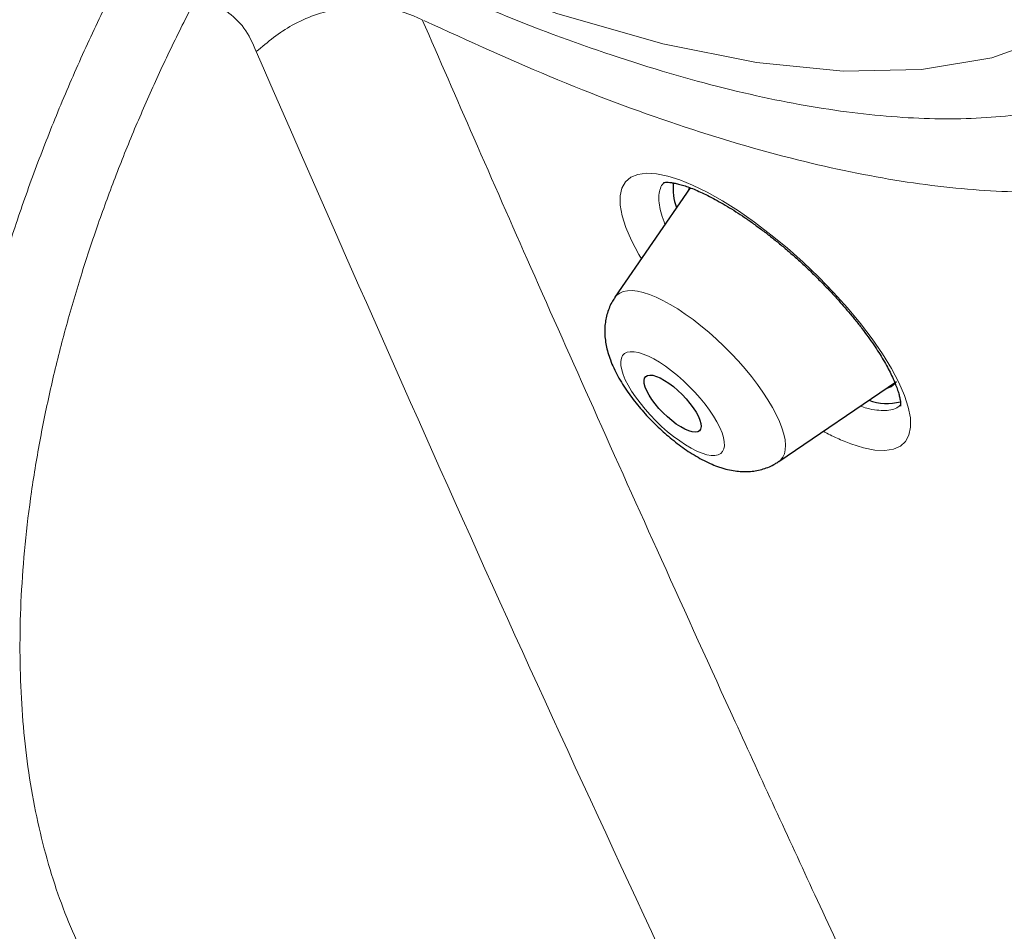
# Model space of a CAD drawing. Header units: millimetres. Extents: x 8 to 971, y 12 to 977.
# Tile 43 of 195: x 799 to 809, y 475 to 484. Entities that reach past the tile are written whole.
import ezdxf

# ---------------------------------------------------------------- set-up
doc = ezdxf.new("R2010")
doc.units = ezdxf.units.MM

msp = doc.modelspace()

# ---------------------------------------------------------------- linework, layer by layer
at = {"color": 7, "linetype": 'Continuous', "lineweight": 30}
for p, q in [((805.747, 482.417), (804.956, 481.264)), ((806.68, 479.536), (807.918, 480.379))]:
    msp.add_line(p, q, dxfattribs=at)
at = {"color": 252, "linetype": 'Continuous', "lineweight": 0, "flags": 128}
for points in [[(809.568, 484.015), (808.921, 483.785), (808.182, 483.661), (807.356, 483.644), (806.447, 483.734), (805.461, 483.931), (804.346, 484.252), (803.16, 484.688), (801.912, 485.236), (801.912, 485.236)], [(805.235, 481.67), (805.207, 481.716), (805.131, 481.861), (805.073, 481.997), (805.033, 482.122), (805.013, 482.233), (805.012, 482.331), (805.03, 482.413), (805.067, 482.479), (805.123, 482.527), (805.196, 482.557), (805.287, 482.569), (805.394, 482.563), (805.514, 482.538), (805.639, 482.499), (805.774, 482.444), (805.927, 482.369), (806.089, 482.278), (806.255, 482.173), (806.425, 482.054), (806.597, 481.923), (806.768, 481.783), (806.936, 481.633), (807.1, 481.477), (807.256, 481.316), (807.402, 481.153), (807.539, 480.989), (807.662, 480.826), (807.771, 480.668), (807.865, 480.514), (807.942, 480.368), (808.001, 480.232), (808.042, 480.107), (808.064, 479.994), (808.066, 479.896), (808.049, 479.813), (808.014, 479.746), (807.959, 479.697), (807.886, 479.665), (807.797, 479.652), (807.691, 479.657), (807.571, 479.681), (807.438, 479.722), (807.438, 479.722)], [(804.956, 481.264), (804.976, 481.287), (805.007, 481.309), (805.044, 481.325), (805.088, 481.333), (805.138, 481.334), (805.193, 481.328), (805.254, 481.314), (805.32, 481.293)], [(805.32, 481.293), (805.389, 481.265), (805.462, 481.23), (805.538, 481.188), (805.617, 481.141), (805.697, 481.088), (805.779, 481.029), (805.861, 480.965), (805.943, 480.897), (806.024, 480.825), (806.103, 480.75), (806.18, 480.672), (806.255, 480.592), (806.326, 480.511), (806.393, 480.429), (806.456, 480.347), (806.514, 480.265), (806.566, 480.185), (806.613, 480.106), (806.653, 480.031), (806.687, 479.958), (806.714, 479.889), (806.733, 479.824), (806.746, 479.764), (806.751, 479.709), (806.749, 479.66), (806.74, 479.617), (806.723, 479.581), (806.699, 479.551), (806.68, 479.536)], [(805.873, 479.623), (805.923, 479.608), (805.968, 479.6), (806.008, 479.599), (806.041, 479.605), (806.069, 479.619), (806.089, 479.64), (806.103, 479.668), (806.109, 479.702), (806.107, 479.743), (806.099, 479.788), (806.083, 479.839), (806.06, 479.894), (806.03, 479.952), (805.994, 480.012), (805.952, 480.075), (805.905, 480.138), (805.853, 480.202), (805.798, 480.265), (805.739, 480.326), (805.678, 480.384), (805.615, 480.44), (805.552, 480.491), (805.488, 480.538), (805.426, 480.58), (805.366, 480.615), (805.308, 480.645), (805.254, 480.667), (805.203, 480.682), (805.158, 480.691), (805.118, 480.691), (805.085, 480.685), (805.057, 480.671), (805.037, 480.65), (805.024, 480.622), (805.018, 480.588), (805.019, 480.548), (805.028, 480.502), (805.043, 480.451), (805.066, 480.397), (805.096, 480.339), (805.132, 480.278), (805.174, 480.215), (805.221, 480.152), (805.273, 480.088), (805.328, 480.026), (805.387, 479.965), (805.448, 479.906), (805.511, 479.85), (805.574, 479.799), (805.638, 479.752), (805.7, 479.711), (805.76, 479.675), (805.818, 479.646), (805.873, 479.623)]]:
    msp.add_lwpolyline(points, dxfattribs=at)
at = {"color": 7, "linetype": 'Continuous', "lineweight": 30, "flags": 128}
for points in [[(805.74, 482.421), (805.733, 482.402), (805.729, 482.392)], [(805.393, 480.432), (805.434, 480.415), (805.478, 480.39), (805.524, 480.36), (805.571, 480.325), (805.618, 480.285), (805.663, 480.241), (805.706, 480.195), (805.746, 480.148), (805.781, 480.101), (805.81, 480.055), (805.834, 480.011), (805.851, 479.971), (805.861, 479.935), (805.863, 479.904), (805.858, 479.878), (805.846, 479.86), (805.827, 479.848), (805.801, 479.844), (805.77, 479.847), (805.733, 479.858), (805.693, 479.876), (805.649, 479.9), (805.602, 479.93), (805.555, 479.966), (805.508, 480.006), (805.463, 480.049), (805.42, 480.095), (805.38, 480.142), (805.345, 480.189), (805.316, 480.235), (805.292, 480.279), (805.275, 480.319), (805.265, 480.356), (805.263, 480.387), (805.268, 480.412), (805.28, 480.43), (805.299, 480.442), (805.325, 480.446), (805.356, 480.443), (805.393, 480.432)]]:
    msp.add_lwpolyline(points, dxfattribs=at)
at = {"color": 7, "linetype": 'Continuous', "lineweight": 30}
for centre, radius, start, end in [((806.203, 482.415), 0.635, 175.0962, 199.0364), ((807.76, 480.496), 0.197, 284.8201, 316.8932), ((807.818, 480.696), 0.55, 249.5765, 285.0742)]:
    msp.add_arc(centre, radius, start, end, dxfattribs=at)
at = {"color": 252, "linetype": 'Continuous', "lineweight": 0}
for points, knots in [([(762.63, 536.801), (762.666, 536.843), (762.907, 537.114), (763.453, 537.512), (764.272, 537.988), (765.201, 538.345), (766.224, 538.593), (767.343, 538.73), (768.552, 538.755), (769.848, 538.667), (771.227, 538.469), (772.684, 538.159), (774.215, 537.739), (775.815, 537.21), (777.479, 536.575), (779.202, 535.834), (780.978, 534.99), (782.803, 534.047), (784.669, 533.006), (786.571, 531.871), (788.503, 530.646), (790.46, 529.335), (792.434, 527.941), (794.421, 526.47), (796.412, 524.925), (798.403, 523.311), (800.387, 521.635), (802.358, 519.9), (804.309, 518.113), (806.234, 516.278), (808.128, 514.403), (809.984, 512.492), (811.797, 510.551), (813.56, 508.588), (815.269, 506.608), (816.917, 504.616), (818.501, 502.621), (820.014, 500.627), (821.452, 498.641), (822.81, 496.669), (824.084, 494.718), (825.271, 492.793), (826.366, 490.901), (827.366, 489.048), (828.268, 487.239), (829.069, 485.48), (829.766, 483.777), (830.358, 482.135), (830.842, 480.559), (831.217, 479.054), (831.481, 477.625), (831.635, 476.277), (831.676, 475.013), (831.607, 473.838), (831.425, 472.755), (831.133, 471.768), (830.728, 470.882), (830.26, 470.138), (829.876, 469.74), (829.706, 469.563)], [0, 0, 0, 0, 0.003203, 0.021066, 0.038929, 0.056792, 0.074656, 0.092519, 0.110382, 0.128245, 0.146108, 0.163971, 0.181834, 0.199697, 0.21756, 0.235424, 0.253287, 0.27115, 0.289013, 0.306876, 0.324739, 0.342602, 0.360466, 0.378329, 0.396192, 0.414055, 0.431918, 0.449781, 0.467644, 0.485507, 0.503371, 0.521234, 0.539097, 0.55696, 0.574823, 0.592686, 0.610549, 0.628412, 0.646275, 0.664139, 0.682002, 0.699865, 0.717728, 0.735591, 0.753454, 0.771317, 0.789181, 0.807044, 0.824907, 0.84277, 0.860633, 0.878496, 0.896359, 0.914222, 0.932085, 0.949949, 0.967812, 0.985675, 1, 1, 1, 1]), ([(762.659, 520.421), (762.43, 521.041), (761.974, 522.276), (761.468, 524.016), (761.099, 525.658), (760.878, 527.195), (760.803, 528.63), (760.873, 529.956), (761.085, 531.165), (761.44, 532.243), (761.938, 533.186), (762.578, 533.993), (763.36, 534.665), (764.28, 535.199), (765.328, 535.593), (766.497, 535.842), (767.784, 535.944), (769.187, 535.897), (770.708, 535.704), (772.338, 535.364), (774.062, 534.884), (775.868, 534.266), (777.747, 533.51), (779.701, 532.618), (781.728, 531.588), (783.82, 530.427), (785.958, 529.146), (788.125, 527.754), (790.312, 526.257), (792.518, 524.654), (794.743, 522.945), (796.979, 521.139), (799.205, 519.252), (801.404, 517.299), (803.564, 515.287), (805.687, 513.218), (807.772, 511.09), (809.81, 508.914), (811.786, 506.709), (813.681, 504.491), (815.487, 502.272), (817.204, 500.051), (818.831, 497.829), (820.362, 495.614), (821.786, 493.425), (823.089, 491.282), (824.266, 489.192), (825.313, 487.159), (826.241, 485.175), (826.749, 483.911), (827.004, 483.276)], [0, 0, 0, 0, 0.020985, 0.041789, 0.062502, 0.083215, 0.104018, 0.125, 0.145987, 0.166791, 0.187505, 0.208217, 0.229019, 0.25, 0.270986, 0.291791, 0.312505, 0.333217, 0.354019, 0.375, 0.395986, 0.416791, 0.437505, 0.458217, 0.479019, 0.5, 0.520986, 0.541791, 0.562505, 0.583217, 0.604019, 0.625, 0.645986, 0.666791, 0.687505, 0.708217, 0.729019, 0.75, 0.770986, 0.791791, 0.812505, 0.833217, 0.854019, 0.875, 0.895985, 0.916789, 0.937502, 0.958215, 0.979017, 1, 1, 1, 1]), ([(802.428, 484.833), (802.872, 484.63), (803.762, 484.225), (805.014, 483.768), (806.17, 483.433), (807.221, 483.224), (808.169, 483.13), (809.031, 483.148), (809.802, 483.277), (810.477, 483.517), (811.052, 483.867), (811.523, 484.323), (811.888, 484.884), (812.144, 485.546), (812.289, 486.305), (812.323, 487.156), (812.245, 488.093), (812.057, 489.112), (811.758, 490.206), (811.351, 491.368), (810.839, 492.591), (810.225, 493.867), (809.511, 495.189), (808.704, 496.548), (807.808, 497.936), (806.827, 499.344), (805.769, 500.764), (804.64, 502.188), (803.447, 503.605), (802.197, 505.008), (800.898, 506.388), (799.558, 507.736), (798.185, 509.044), (796.787, 510.304), (795.374, 511.508), (793.954, 512.649), (792.535, 513.72), (791.127, 514.714), (789.738, 515.625), (788.377, 516.447), (787.052, 517.176), (785.771, 517.806), (784.542, 518.334), (783.373, 518.757), (782.271, 519.072), (781.243, 519.278), (780.295, 519.372), (779.433, 519.354), (778.662, 519.225), (777.987, 518.984), (777.412, 518.635), (776.941, 518.178), (776.576, 517.617), (776.32, 516.955), (776.175, 516.197), (776.141, 515.346), (776.219, 514.408), (776.408, 513.389), (776.706, 512.295), (777.113, 511.133), (777.624, 509.911), (778.242, 508.634), (778.838, 507.512), (779.263, 506.806), (779.415, 506.555)], [0, 0, 0, 0, 0.017292, 0.034584, 0.051876, 0.068068, 0.08426, 0.100453, 0.116645, 0.132837, 0.14903, 0.165222, 0.181414, 0.197607, 0.213799, 0.229991, 0.246184, 0.262376, 0.278568, 0.294761, 0.310953, 0.327145, 0.343338, 0.35953, 0.375722, 0.391915, 0.408107, 0.424299, 0.440492, 0.456684, 0.472876, 0.489069, 0.505261, 0.521453, 0.537646, 0.553838, 0.57003, 0.586223, 0.602415, 0.618607, 0.6348, 0.650992, 0.667184, 0.683377, 0.699569, 0.715761, 0.731954, 0.748146, 0.764338, 0.780531, 0.796723, 0.812915, 0.829108, 0.8453, 0.861493, 0.877685, 0.893877, 0.91007, 0.926262, 0.942454, 0.958646, 0.974839, 0.991031, 1, 1, 1, 1]), ([(812.636, 490.27), (812.692, 490.116), (812.894, 489.552), (813.126, 488.651), (813.33, 487.576), (813.41, 486.591), (813.374, 485.696), (813.222, 484.899), (812.953, 484.203), (812.57, 483.613), (812.074, 483.133), (811.47, 482.766), (810.76, 482.513), (809.95, 482.377), (809.043, 482.359), (808.046, 482.458), (806.936, 482.679), (805.709, 483.035), (804.372, 483.525), (803.422, 483.96), (802.947, 484.177)], [0, 0, 0, 0, 0.021393, 0.078128, 0.134862, 0.191596, 0.248331, 0.305065, 0.3618, 0.418534, 0.475268, 0.532003, 0.588737, 0.645472, 0.702206, 0.758941, 0.815675, 0.877117, 0.938558, 1, 1, 1, 1]), ([(800.472, 472.155), (800.446, 472.168), (800.302, 472.238), (800.059, 472.397), (799.746, 472.632), (799.456, 472.901), (799.187, 473.2), (798.942, 473.529), (798.72, 473.887), (798.522, 474.271), (798.349, 474.68), (798.203, 475.113), (798.083, 475.569), (797.99, 476.048), (797.923, 476.548), (797.882, 477.065), (797.869, 477.599), (797.883, 478.148), (797.925, 478.71), (797.994, 479.285), (798.09, 479.87), (798.212, 480.464), (798.36, 481.062), (798.533, 481.664), (798.732, 482.269), (798.956, 482.875), (799.204, 483.48), (799.474, 484.082), (799.766, 484.678), (799.976, 485.073), (800.085, 485.27), (800.087, 485.272)], [0, 0, 0, 0, 0.008091, 0.044851, 0.081553, 0.11814, 0.154765, 0.191507, 0.228306, 0.265106, 0.301847, 0.338472, 0.375098, 0.411838, 0.448638, 0.485438, 0.522178, 0.558804, 0.59543, 0.632173, 0.668974, 0.705775, 0.742517, 0.779144, 0.815777, 0.852526, 0.889333, 0.926141, 0.96289, 0.999523, 1, 1, 1, 1]), ([(800.594, 484.496), (800.51, 484.332), (800.341, 484.004), (800.107, 483.506), (799.887, 483.001), (799.683, 482.49), (799.496, 481.974), (799.322, 481.442), (799.164, 480.895), (799.024, 480.335), (798.908, 479.774), (798.815, 479.216), (798.748, 478.663), (798.708, 478.126), (798.694, 477.606), (798.706, 477.106), (798.742, 476.617), (798.805, 476.14), (798.895, 475.679), (799.01, 475.243), (799.148, 474.833), (799.309, 474.449), (799.494, 474.085), (799.705, 473.744), (799.942, 473.427), (800.198, 473.141), (800.473, 472.886), (800.765, 472.662), (801.078, 472.466), (801.413, 472.298), (801.769, 472.161), (802.138, 472.057), (802.519, 471.986), (802.909, 471.947), (803.316, 471.939), (803.738, 471.964), (804.174, 472.022), (804.6, 472.109), (805.012, 472.22), (805.411, 472.351), (805.815, 472.506), (806.087, 472.629), (806.223, 472.691)], [0, 0, 0, 0, 0.022546, 0.045107, 0.067653, 0.090711, 0.113783, 0.136841, 0.1622, 0.187578, 0.212936, 0.239031, 0.265146, 0.291241, 0.316599, 0.341975, 0.367333, 0.393427, 0.419542, 0.445636, 0.470993, 0.49637, 0.521728, 0.547821, 0.573937, 0.600031, 0.625362, 0.650713, 0.676045, 0.70211, 0.728197, 0.754262, 0.779634, 0.805025, 0.830396, 0.856505, 0.882635, 0.908743, 0.931444, 0.954145, 0.977072, 1, 1, 1, 1]), ([(802.93, 484.185), (802.805, 484.239), (802.613, 484.321), (802.3, 484.335), (802.048, 484.308), (801.797, 484.239), (801.488, 484.105), (801.304, 483.95), (801.184, 483.85)], [0, 0, 0, 0, 0.239874, 0.368628, 0.5, 0.63137, 0.760126, 1, 1, 1, 1]), ([(801.184, 483.851), (801.145, 483.938), (801.068, 484.114), (800.936, 484.222), (800.87, 484.276)], [0, 0, 0, 0, 0.500668, 1, 1, 1, 1]), ([(802.93, 484.185), (803.111, 483.77), (803.489, 482.9), (804.089, 481.538), (804.747, 480.058), (805.463, 478.464), (806.239, 476.756), (807.076, 474.935), (807.66, 473.688), (807.961, 473.044)], [0, 0, 0, 0, 0.110293, 0.231436, 0.363436, 0.506294, 0.660009, 0.824579, 1, 1, 1, 1]), ([(806.223, 472.691), (805.366, 474.532), (803.65, 478.214), (802.006, 481.971), (801.184, 483.85)], [0, 0, 0, 0, 0.5, 1, 1, 1, 1]), ([(805.472, 482.47), (805.47, 482.468), (805.452, 482.453), (805.432, 482.411), (805.417, 482.342), (805.418, 482.26), (805.437, 482.165), (805.46, 482.089), (805.481, 482.042), (805.484, 482.034)], [0, 0, 0, 0, 0.024677, 0.211763, 0.398933, 0.586696, 0.773872, 0.96106, 1, 1, 1, 1]), ([(807.537, 480.12), (807.561, 480.112), (807.623, 480.091), (807.712, 480.075), (807.802, 480.07), (807.877, 480.081), (807.931, 480.102), (807.953, 480.124), (807.961, 480.132)], [0, 0, 0, 0, 0.121817, 0.31596, 0.509483, 0.703137, 0.897397, 1, 1, 1, 1]), ([(807.438, 479.722), (807.39, 479.741), (807.298, 479.776), (807.196, 479.828), (807.147, 479.854)], [0, 0, 0, 0, 0.51136, 1, 1, 1, 1])]:
    msp.add_open_spline(points, degree=3, knots=knots, dxfattribs=at)
at = {"color": 7, "linetype": 'Continuous', "lineweight": 30}
for points, knots in [([(821.912, 493.158), (822.407, 492.339), (823.415, 490.673), (824.718, 488.243), (825.864, 485.868), (826.816, 483.593), (827.573, 481.431), (828.129, 479.396), (828.48, 477.5), (828.624, 475.756), (828.561, 474.172), (828.291, 472.761), (827.815, 471.529), (827.137, 470.485), (826.26, 469.636), (825.191, 468.985), (823.935, 468.539), (822.5, 468.298), (820.896, 468.265), (819.132, 468.44), (817.203, 468.825), (815.117, 469.423), (812.882, 470.24), (810.537, 471.249), (808.891, 472.088), (808.068, 472.508)], [0, 0, 0, 0, 0.041957, 0.085309, 0.12866, 0.172011, 0.215362, 0.258714, 0.302065, 0.345416, 0.388768, 0.432119, 0.47547, 0.518822, 0.562173, 0.605524, 0.648875, 0.692227, 0.735578, 0.778929, 0.822281, 0.866711, 0.91114, 0.95557, 1, 1, 1, 1]), ([(805.466, 482.472), (805.466, 482.472), (805.466, 482.472), (805.473, 482.473), (805.49, 482.475), (805.516, 482.475), (805.549, 482.472), (805.59, 482.465), (805.639, 482.453), (805.694, 482.437), (805.755, 482.415), (805.822, 482.387), (805.894, 482.354), (805.972, 482.316), (806.053, 482.271), (806.139, 482.221), (806.229, 482.166), (806.321, 482.105), (806.415, 482.039), (806.51, 481.969), (806.606, 481.895), (806.701, 481.818), (806.796, 481.737), (806.889, 481.655), (806.98, 481.57), (807.07, 481.483), (807.159, 481.393), (807.245, 481.302), (807.328, 481.21), (807.408, 481.118), (807.484, 481.027), (807.554, 480.937), (807.62, 480.849), (807.68, 480.764), (807.733, 480.682), (807.781, 480.604), (807.823, 480.529), (807.86, 480.457), (807.891, 480.39), (807.916, 480.329), (807.935, 480.273), (807.949, 480.225), (807.957, 480.185), (807.961, 480.153), (807.962, 480.131), (807.96, 480.119), (807.96, 480.118), (807.96, 480.117)], [0, 0, 0, 0, 0.009593, 0.030357, 0.050465, 0.070525, 0.090768, 0.111359, 0.132346, 0.153718, 0.175426, 0.197293, 0.219364, 0.241931, 0.264924, 0.288275, 0.311914, 0.335768, 0.35977, 0.383853, 0.407955, 0.432018, 0.456005, 0.479775, 0.503496, 0.527433, 0.551549, 0.575796, 0.600121, 0.624442, 0.648674, 0.67274, 0.696569, 0.720091, 0.743241, 0.765902, 0.788808, 0.811772, 0.83467, 0.857368, 0.879735, 0.901637, 0.922957, 0.94362, 0.963618, 0.983046, 1, 1, 1, 1]), ([(804.957, 481.262), (804.948, 481.25), (804.926, 481.218), (804.9, 481.163), (804.876, 481.099), (804.86, 481.033), (804.851, 480.966), (804.848, 480.898), (804.853, 480.828), (804.864, 480.756), (804.882, 480.681), (804.908, 480.602), (804.943, 480.519), (804.986, 480.434), (805.036, 480.35), (805.09, 480.268), (805.148, 480.189), (805.209, 480.113), (805.273, 480.039), (805.34, 479.967), (805.41, 479.898), (805.482, 479.833), (805.556, 479.77), (805.631, 479.711), (805.709, 479.655), (805.79, 479.603), (805.873, 479.556), (805.955, 479.515), (806.009, 479.494), (806.034, 479.485)], [0, 0, 0, 0, 0.019409, 0.049143, 0.078738, 0.108405, 0.138419, 0.169127, 0.200987, 0.234588, 0.270646, 0.309807, 0.352087, 0.396054, 0.43924, 0.481052, 0.52166, 0.561384, 0.600521, 0.639311, 0.677972, 0.716684, 0.75559, 0.794907, 0.834889, 0.87586, 0.918237, 0.962527, 1, 1, 1, 1]), ([(806.034, 479.485), (806.05, 479.479), (806.092, 479.464), (806.16, 479.447), (806.237, 479.434), (806.31, 479.429), (806.381, 479.431), (806.45, 479.44), (806.517, 479.456), (806.581, 479.48), (806.635, 479.506), (806.666, 479.528), (806.678, 479.536)], [0, 0, 0, 0, 0.079362, 0.20791, 0.325982, 0.436477, 0.541726, 0.643435, 0.742767, 0.840536, 0.93727, 1, 1, 1, 1])]:
    msp.add_open_spline(points, degree=3, knots=knots, dxfattribs=at)

doc.saveas('drawing.dxf')
